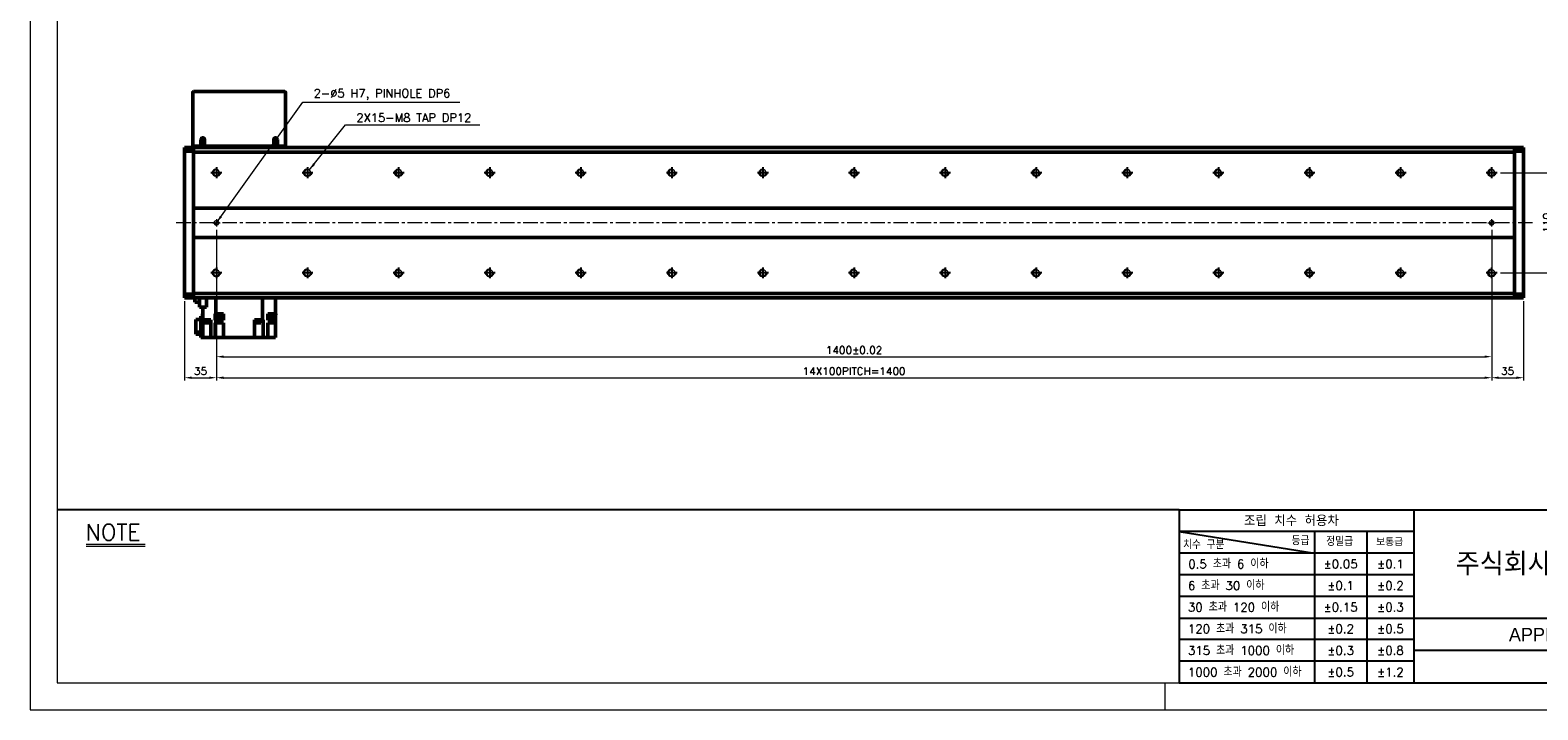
# Model space of a CAD drawing. Header units: millimetres. Extents: x 46547 to 49038, y 6223 to 10291.
# Tile 1 of 5: x 46547 to 48202, y 8529 to 9275. Entities that reach past the tile are written whole.
import ezdxf
from ezdxf.enums import TextEntityAlignment as Align

# ---------------------------------------------------------------- set-up
doc = ezdxf.new("R2010")
doc.units = ezdxf.units.MM
doc.header["$LTSCALE"] = 0.5
doc.linetypes.add('CENTER', pattern=[50.8, 31.75, -6.35, 6.35, -6.35])
doc.layers.get('0').update_dxf_attribs({"lineweight": 20})
for name, color, linetype, lineweight in [('1', 1, 'CENTER', 13), ('4', 4, 'Continuous', 13), ('외형선(ISO)', 7, 'Continuous', 50)]:
    doc.layers.add(name, color=color, linetype=linetype, lineweight=lineweight)
for name, color, linetype in [('3', 3, 'Continuous'), ('C', 1, 'CENTER'), ('DIM', 4, 'Continuous')]:
    doc.layers.add(name, color=color, linetype=linetype)
doc.styles.add('ACISOGDT', font='amgdt.shx')
doc.styles.add('DSR TEXT', font='romans.shx', dxfattribs={"bigfont": 'whgtxt.shx'})
doc.styles.get("Standard").update_dxf_attribs({"font": 'romans.shx', "bigfont": 'whgtxt.shx'})
doc.dimstyles.new('DSR', dxfattribs={"dimscale": 2, "dimtxt": 3, "dimasz": 3, "dimexe": 0.5, "dimexo": 0.5, "dimgap": 0.5, "dimtad": 1, "dimdsep": 46, "dimtxsty": 'Standard', "dimcen": 2.5, "dimclrd": 4, "dimclre": 4, "dimclrt": 2, "dimadec": 0, "dimazin": 2, "dimtfac": 1, "dimtmove": 0, "dimatfit": 3, "dimfxl": 0, "dimlwd": -1, "dimlwe": -1, "dimarcsym": 0})

# ---------------------------------------------------------------- blocks, each defined once
blk = doc.blocks.new('A$C13F00394')
for p, q in [((-202.34, 25.67), (-191.42, 25.67)), ((-202.34, 25.3), (-191.42, 25.3))]:
    blk.add_line(p, q)
at = {"layer": '3'}
for p, q in [((0, 32), (-207.68, 32)), ((0, 32), (202.32, 32)), ((0, 32), (0, 0)), ((43.43, 32), (43.43, 0)), ((0, 28), (25, 24)), ((43.43, 28), (0, 28)), ((25, 28), (25, 0)), ((34.7, 28), (34.7, 0)), ((43.43, 24), (0, 24)), ((43.43, 20), (0, 20)), ((43.43, 16), (0, 16)), ((0, 12), (129.32, 12)), ((43.43, 8), (0, 8)), ((97.32, 6), (43.43, 6)), ((43.43, 4), (0, 4)), ((0, 0), (202.32, 0))]:
    blk.add_line(p, q, dxfattribs=at)
at = {"color": 0, "style": 'DSR TEXT'}
for s, height, p in [('조립 치수 허용차', 2, (11.97, 29.02)), ('치수 구분', 1.5, (0.69, 24.78)), ('등급', 1.5, (20.77, 25.52)), ('정밀급', 1.5, (27.18, 25.37)), ('보통급', 1.3, (36.41, 25.38)), (' 0.5 초과 6 이하', 1.6, (0.56, 21.19)), (' 6 초과 30 이하', 1.6, (0.49, 17.19)), (' 30 초과 120 이하', 1.6, (0.49, 13.19)), (' 120 초과 315 이하', 1.6, (0.49, 9.19)), (' 315 초과 1000 이하', 1.6, (0.49, 5.19)), (' 1000 초과 2000 이하', 1.6, (0.49, 1.19))]:
    blk.add_text(s, height=height, dxfattribs=at).set_placement(p)
at = {"color": 7, "style": 'ACISOGDT'}
blk.add_text('APPROVED', height=2.5, dxfattribs=at).set_placement((70.28, 8.93), align=Align.MIDDLE_CENTER)
at = {"color": 7, "insert": (70.37, 22), "char_height": 4.2, "attachment_point": 5, "style": 'DSR TEXT'}
blk.add_mtext('주식회사 디에스알', dxfattribs=at)
at = {"color": 0, "char_height": 1.6, "attachment_point": 5, "style": 'DSR TEXT'}
for s, insert in [('%%P0.05', (29.85, 22)), ('%%P0.1', (39.07, 22)), ('%%P0.1', (29.85, 18)), ('%%P0.2', (39.07, 18)), ('%%P0.15', (29.85, 14)), ('%%P0.3', (39.07, 14)), ('%%P0.2', (29.85, 10)), ('%%P0.5', (39.07, 10)), ('%%P0.3', (29.85, 6)), ('%%P0.8', (39.07, 6)), ('%%P0.5', (29.85, 2)), ('%%P1.2', (39.07, 2))]:
    blk.add_mtext(s, dxfattribs=dict(at, insert=insert))
at = {"layer": '4', "color": 0, "style": 'DSR TEXT'}
blk.add_text('NOTE', height=3, dxfattribs=at).set_placement((-202.39, 26.38))
blk = doc.blocks.new('A$C1C1952E1')
at = {"color": 1}
blk.add_lwpolyline([(0, 0), (420, 0), (420, 297), (0, 297)], close=True, dxfattribs=at)
at = {"color": 3}
blk.add_lwpolyline([(5, 5), (415, 5), (415, 292), (5, 292)], close=True, dxfattribs=at)
blk = doc.blocks.new('A$C33E56CC6')
h = blk.add_hatch()
h.set_pattern_fill('ANSI31', color=256, style=0)
h.set_pattern_definition([(45, (-7065.45672, -6508.5399), (-0.0883883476, 0.0883883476), [])])
h.paths.add_polyline_path([(4, 6.5, 0.414214), (1.5, 4), (4, 4)])
h.paths.add_polyline_path([(6.5, 4), (4, 4), (4, 1.5, 0.414214)])
blk.add_circle((4, 4), 2.5)
at = {"layer": '1'}
for p, q in [((0, 4), (8, 4)), ((4, 0), (4, 8))]:
    blk.add_line(p, q, dxfattribs=at)
blk = doc.blocks.new('tap8')
blk.add_circle((0, 0), 3.4)
at = {"layer": 'C', "color": 1, "linetype": 'CENTER'}
for p, q in [((-6, 0), (6, 0)), ((0, -6), (0, 6))]:
    blk.add_line(p, q, dxfattribs=at)
at = {"layer": 'DIM', "color": 3}
blk.add_arc((0, 0), 4, 263.8455, 189.4314, dxfattribs=at)
blk = doc.blocks.new('*D82')
at = {"color": 1, "linetype": 'ByBlock'}
for p, q in [((48160.8, 9118.8), (48222, 9118.8)), ((48219, 9016.6), (48219, 9111)), ((48160.8, 9008.8), (48222, 9008.8))]:
    blk.add_line(p, q, dxfattribs=at)
at = {"color": 1}
for points in [[(48217.7, 9111), (48220.3, 9111), (48219, 9118.8)], [(48217.7, 9016.6), (48220.3, 9016.6), (48219, 9008.8)]]:
    blk.add_solid(points, dxfattribs=at)
at = {"layer": 'Defpoints', "color": 0}
for p in [(48157.2, 9118.8), (48219, 9118.8), (48157.2, 9008.8)]:
    blk.add_point(p, dxfattribs=at)
at = {"color": 3, "insert": (48211.8, 9063.8), "char_height": 8.4, "attachment_point": 5, "rotation": 90, "style": 'DSR TEXT'}
blk.add_mtext('110', dxfattribs=at)
blk = doc.blocks.new('*D83')
at = {"color": 1, "linetype": 'ByBlock'}
for p, q in [((46751.2, 8999.2), (46751.2, 8890.7)), ((46716.2, 8977.7), (46716.2, 8890.7)), ((46724, 8893.7), (46743.4, 8893.7))]:
    blk.add_line(p, q, dxfattribs=at)
at = {"color": 1}
for points in [[(46724, 8895), (46724, 8892.4), (46716.2, 8893.7)], [(46743.4, 8895), (46743.4, 8892.4), (46751.2, 8893.7)]]:
    blk.add_solid(points, dxfattribs=at)
at = {"layer": 'Defpoints', "color": 0}
for p in [(46751.2, 9002.8), (46716.2, 8981.3), (46751.2, 8893.7)]:
    blk.add_point(p, dxfattribs=at)
at = {"color": 3, "insert": (46733.7, 8900.9), "char_height": 8.4, "attachment_point": 5, "style": 'DSR TEXT'}
blk.add_mtext('35', dxfattribs=at)
blk = doc.blocks.new('*D84')
at = {"color": 1, "linetype": 'ByBlock'}
for p, q in [((46751.2, 8999.2), (46751.2, 8890.7)), ((48151.2, 8999.2), (48151.2, 8890.7)), ((46759, 8893.7), (48143.4, 8893.7))]:
    blk.add_line(p, q, dxfattribs=at)
at = {"color": 1}
for points in [[(46759, 8895), (46759, 8892.4), (46751.2, 8893.7)], [(48143.4, 8895), (48143.4, 8892.4), (48151.2, 8893.7)]]:
    blk.add_solid(points, dxfattribs=at)
at = {"layer": 'Defpoints', "color": 0}
for p in [(46751.2, 9002.8), (48151.2, 9002.8), (48151.2, 8893.7)]:
    blk.add_point(p, dxfattribs=at)
at = {"color": 3, "insert": (47451.2, 8900.9), "char_height": 8.4, "attachment_point": 5, "style": 'DSR TEXT'}
blk.add_mtext('14X100PITCH=1400', dxfattribs=at)
blk = doc.blocks.new('*D85')
at = {"color": 1, "linetype": 'ByBlock'}
for p, q in [((48151.2, 8999.2), (48151.2, 8890.7)), ((48186.2, 8977.7), (48186.2, 8890.7)), ((48159, 8893.7), (48178.4, 8893.7))]:
    blk.add_line(p, q, dxfattribs=at)
at = {"color": 1}
for points in [[(48159, 8895), (48159, 8892.4), (48151.2, 8893.7)], [(48178.4, 8895), (48178.4, 8892.4), (48186.2, 8893.7)]]:
    blk.add_solid(points, dxfattribs=at)
at = {"layer": 'Defpoints', "color": 0}
for p in [(48151.2, 9002.8), (48186.2, 8981.3), (48186.2, 8893.7)]:
    blk.add_point(p, dxfattribs=at)
at = {"color": 3, "insert": (48168.7, 8900.9), "char_height": 8.4, "attachment_point": 5, "style": 'DSR TEXT'}
blk.add_mtext('35', dxfattribs=at)
blk = doc.blocks.new('*D86')
at = {"color": 1, "linetype": 'ByBlock'}
for p, q in [((46751.2, 9056.2), (46751.2, 8913.8)), ((48151.2, 9056.2), (48151.2, 8913.8)), ((46759, 8916.8), (48143.4, 8916.8))]:
    blk.add_line(p, q, dxfattribs=at)
at = {"color": 1}
for points in [[(46759, 8918.1), (46759, 8915.5), (46751.2, 8916.8)], [(48143.4, 8918.1), (48143.4, 8915.5), (48151.2, 8916.8)]]:
    blk.add_solid(points, dxfattribs=at)
at = {"layer": 'Defpoints', "color": 0}
for p in [(46751.2, 9059.8), (48151.2, 9059.8), (48151.2, 8916.8)]:
    blk.add_point(p, dxfattribs=at)
at = {"color": 3, "insert": (47451.2, 8924), "char_height": 8.4, "attachment_point": 5, "style": 'DSR TEXT'}
blk.add_mtext('1400%%P0.02', dxfattribs=at)

msp = doc.modelspace()

# ---------------------------------------------------------------- linework, layer by layer
at = {"color": 1}
msp.add_line((47792.37032, 8558.65502), (47792.37032, 8528.99552), dxfattribs=at)
at = {"layer": '1'}
msp.add_line((48196.15234, 9063.84756), (46706.15234, 9063.84756), dxfattribs=at)
at = {"layer": '3'}
msp.add_line((47808.28287, 8558.65502), (49008.40982, 8558.65502), dxfattribs=at)
at = {"layer": '외형선(ISO)'}
for p, q in [((46725.15234, 9147.84756), (46725.15234, 9206.84756)), ((46726.15234, 9207.84756), (46826.15234, 9207.84756)), ((46827.15234, 9206.84756), (46827.15234, 9147.84756)), ((46734.15234, 9155.34756), (46734.15234, 9147.84756)), ((46738.15234, 9147.84756), (46738.15234, 9155.34756)), ((46814.15234, 9155.34756), (46814.15234, 9147.84756)), ((46818.15234, 9147.84756), (46818.15234, 9155.34756)), ((46716.15234, 9145.46889), (46716.15234, 9146.34757)), ((46726.15234, 9146.34757), (46716.15234, 9146.34757)), ((46716.15234, 9145.46889), (46716.15234, 9142.34757)), ((46726.15234, 9142.34757), (46716.15234, 9142.34757)), ((46716.15234, 9142.34757), (46716.15234, 8985.34757)), ((46725.15234, 9147.84756), (46726.15234, 9147.84756)), ((46726.15234, 9147.84756), (46726.15234, 9146.34757)), ((46726.15234, 9147.84756), (46734.15234, 9147.84756)), ((46726.15234, 9146.34757), (46726.15234, 9145.46889)), ((46726.15234, 9145.46889), (46726.15234, 9146.34756)), ((46726.15234, 9146.34756), (48176.15234, 9146.34756)), ((46726.15234, 9145.46889), (46726.15234, 9141.34756)), ((46726.15234, 9142.34757), (46726.15234, 9145.46889)), ((46726.15234, 9141.34756), (46726.15234, 9079.84756)), ((48176.15234, 9141.34756), (46726.15234, 9141.34756)), ((46734.15234, 9147.84756), (46738.15234, 9147.84756)), ((46738.15234, 9147.84756), (46814.15234, 9147.84756)), ((46814.15234, 9147.84756), (46818.15234, 9147.84756)), ((46818.15234, 9147.84756), (46826.15234, 9147.84756)), ((46826.15234, 9147.84756), (46826.15234, 9146.34756)), ((46826.15234, 9147.84756), (46827.15234, 9147.84756)), ((48176.15234, 9146.34756), (48176.15234, 9145.46889)), ((48176.15234, 9146.34756), (48186.15234, 9146.34756)), ((48176.15234, 9145.46889), (48176.15234, 9146.34756)), ((48176.15234, 9141.34756), (48176.15234, 9145.46889)), ((48176.15234, 9145.46889), (48176.15234, 9142.34756)), ((48186.15234, 9142.34756), (48176.15234, 9142.34756)), ((48176.15234, 9079.84756), (48176.15234, 9141.34756)), ((48186.15234, 9146.34756), (48186.15234, 9145.46889)), ((48186.15234, 9142.34756), (48186.15234, 9145.46889)), ((48186.15234, 8985.34756), (48186.15234, 9142.34756)), ((46726.15234, 9079.84756), (46726.15234, 9078.99401)), ((46726.15234, 9079.84756), (48176.15234, 9079.84756)), ((46726.15234, 9078.99401), (46726.15234, 9078.64046)), ((46726.15234, 9078.64046), (46726.15234, 9049.05467)), ((46726.15234, 9049.05467), (46726.15234, 9078.64046)), ((48176.15234, 9078.99401), (48176.15234, 9079.84756)), ((48176.15234, 9078.64046), (48176.15234, 9078.99401)), ((48176.15234, 9049.05467), (48176.15234, 9078.64046)), ((48176.15234, 9078.64046), (48176.15234, 9049.05467)), ((46726.15234, 9049.05467), (46726.15234, 9048.70112)), ((46726.15234, 9048.70112), (46726.15234, 9047.84756)), ((46726.15234, 9047.84756), (46726.15234, 8986.34756)), ((48176.15234, 9047.84756), (46726.15234, 9047.84756)), ((48176.15234, 9048.70112), (48176.15234, 9049.05467)), ((48176.15234, 9047.84756), (48176.15234, 9048.70112)), ((48176.15234, 8986.34756), (48176.15234, 9047.84756)), ((46716.15234, 8985.34757), (46726.15234, 8985.34757)), ((46716.15234, 8985.34757), (46716.15234, 8982.22625)), ((46716.15234, 8981.34757), (46716.15234, 8982.22625)), ((46726.15234, 8981.34757), (46716.15234, 8981.34757)), ((46726.15234, 8986.34756), (46726.15234, 8982.22624)), ((46726.15234, 8986.34756), (48176.15234, 8986.34756)), ((46726.15234, 8982.22625), (46726.15234, 8985.34757)), ((46726.15234, 8982.22625), (46726.15234, 8981.34757)), ((46726.15234, 8981.34756), (46726.15234, 8982.22624)), ((46726.15234, 8981.34756), (48176.15234, 8981.34756)), ((46727.35234, 8976.52256), (46727.35234, 8981.34756)), ((46727.35234, 8976.52256), (46732.75234, 8976.52256)), ((46732.75234, 8981.34756), (46732.75234, 8971.19756)), ((46740.18089, 8971.19756), (46740.18089, 8981.34756)), ((46750.48615, 8963.84756), (46750.48615, 8981.34756)), ((46801.81852, 8981.34756), (46801.81852, 8957.34756)), ((46816.15234, 8981.34756), (46816.15234, 8963.84756)), ((48176.15234, 8982.22624), (48176.15234, 8986.34756)), ((48176.15234, 8985.34756), (48186.15234, 8985.34756)), ((48176.15234, 8985.34756), (48176.15234, 8982.22624)), ((48176.15234, 8982.22624), (48176.15234, 8981.34756)), ((48176.15234, 8981.34756), (48176.15234, 8982.22624)), ((48176.15234, 8981.34756), (48186.15234, 8981.34756)), ((48186.15234, 8982.22624), (48186.15234, 8985.34756)), ((48186.15234, 8982.22624), (48186.15234, 8981.34756)), ((46728.65234, 8943.8575), (46728.65234, 8957.75315)), ((46728.65234, 8957.75315), (46734.15234, 8957.75315)), ((46732.75234, 8971.19756), (46740.18089, 8971.19756)), ((46734.15234, 8937.84756), (46734.15234, 8961.34756)), ((46734.15234, 8961.34756), (46736.15234, 8961.34756)), ((46736.15234, 8963.84756), (46735.93244, 8963.84756)), ((46735.93244, 8963.84756), (46735.93244, 8962.84756)), ((46735.93244, 8962.84756), (46736.15234, 8962.84756)), ((46736.15234, 8971.19756), (46736.15234, 8957.34756)), ((46736.15234, 8937.84756), (46736.15234, 8957.34756)), ((46736.15234, 8957.34756), (46744.70849, 8957.34756)), ((46737.5914, 8956.84756), (46737.5914, 8957.34756)), ((46737.5914, 8956.84756), (46743.5914, 8956.84756)), ((46737.6414, 8956.14756), (46737.6414, 8956.84756)), ((46737.6414, 8956.14756), (46743.5414, 8956.14756)), ((46737.8414, 8954.14756), (46737.8414, 8956.14756)), ((46743.3414, 8954.14756), (46743.3414, 8956.14756)), ((46743.5414, 8956.14756), (46743.5414, 8956.84756)), ((46743.5914, 8956.84756), (46743.5914, 8957.34756)), ((46745.05234, 8957.34756), (46744.70849, 8957.34756)), ((46745.05234, 8937.84756), (46745.05234, 8957.34756)), ((46749.8277, 8963.84756), (46750.48615, 8963.84756)), ((46749.8277, 8961.84756), (46749.8277, 8963.84756)), ((46749.83039, 8961.84756), (46749.8277, 8961.84756)), ((46749.83039, 8956.84756), (46749.83039, 8961.84756)), ((46750.94172, 8961.84756), (46749.83039, 8961.84756)), ((46750.48615, 8956.84756), (46749.83039, 8956.84756)), ((46750.48615, 8963.84756), (46753.16779, 8963.84756)), ((46750.48615, 8956.84756), (46750.48615, 8953.84756)), ((46758.95234, 8956.84756), (46750.48615, 8956.84756)), ((46750.64172, 8963.84756), (46750.64172, 8962.84756)), ((46750.64172, 8962.84756), (46758.24172, 8962.84756)), ((46750.94172, 8962.84756), (46750.94172, 8960.24756)), ((46750.94172, 8960.24756), (46757.94172, 8960.24756)), ((46755.71564, 8963.84756), (46753.16779, 8963.84756)), ((46755.71564, 8963.84756), (46758.95376, 8963.84756)), ((46757.94172, 8962.84756), (46757.94172, 8960.24756)), ((46757.94172, 8961.84756), (46758.95234, 8961.84756)), ((46758.24172, 8963.84756), (46758.24172, 8962.84756)), ((46758.95234, 8956.84756), (46758.95234, 8961.84756)), ((46758.95376, 8961.84756), (46758.95234, 8961.84756)), ((46758.95376, 8961.84756), (46758.95376, 8963.84756)), ((46801.81852, 8957.34756), (46792.85234, 8957.34756)), ((46792.85234, 8957.34756), (46792.85234, 8937.84756)), ((46794.35091, 8956.84756), (46794.35091, 8957.34756)), ((46794.35091, 8956.84756), (46800.35091, 8956.84756)), ((46794.40091, 8956.14756), (46794.40091, 8956.84756)), ((46794.40091, 8956.14756), (46800.30091, 8956.14756)), ((46794.60091, 8954.14756), (46794.60091, 8956.14756)), ((46800.10091, 8954.14756), (46800.10091, 8956.14756)), ((46800.30091, 8956.14756), (46800.30091, 8956.84756)), ((46800.35091, 8956.84756), (46800.35091, 8957.34756)), ((46801.81852, 8957.34756), (46802.48501, 8957.34756)), ((46802.51945, 8957.34756), (46802.48501, 8957.34756)), ((46802.51945, 8957.34756), (46802.51945, 8937.84756)), ((46807.71328, 8963.84756), (46816.15234, 8963.84756)), ((46807.71328, 8963.84756), (46807.71328, 8961.84756)), ((46807.75234, 8961.84756), (46807.71328, 8961.84756)), ((46807.75234, 8961.84756), (46807.75234, 8956.84756)), ((46807.75234, 8961.84756), (46809.07224, 8961.84756)), ((46816.15234, 8956.84756), (46807.75234, 8956.84756)), ((46808.77224, 8963.84756), (46808.77224, 8962.84756)), ((46808.77224, 8962.84756), (46816.37224, 8962.84756)), ((46809.07224, 8962.84756), (46809.07224, 8960.24756)), ((46809.07224, 8960.24756), (46816.07224, 8960.24756)), ((46816.07224, 8962.84756), (46816.07224, 8960.24756)), ((46816.15234, 8961.84756), (46816.07224, 8961.84756)), ((46816.37224, 8963.84756), (46816.15234, 8963.84756)), ((46816.15234, 8961.84756), (46816.15234, 8962.84756)), ((46816.15234, 8961.84756), (46816.15234, 8956.84756)), ((46816.15234, 8956.84756), (46816.15234, 8953.84756)), ((46816.37224, 8963.84756), (46816.37224, 8962.84756)), ((46728.65234, 8941.54198), (46728.65234, 8943.8575)), ((46728.65234, 8943.8575), (46734.15234, 8943.8575)), ((46734.15234, 8941.54198), (46728.65234, 8941.54198)), ((46737.8414, 8954.14756), (46743.3414, 8954.14756)), ((46749.83039, 8953.84756), (46750.48615, 8953.84756)), ((46749.83039, 8953.84756), (46749.83039, 8937.84756)), ((46750.48615, 8953.84756), (46758.95234, 8953.84756)), ((46758.95234, 8953.84756), (46758.95234, 8937.84756)), ((46794.60091, 8954.14756), (46800.10091, 8954.14756)), ((46807.75234, 8953.84756), (46816.15234, 8953.84756)), ((46807.75234, 8953.84756), (46807.75234, 8937.84756)), ((46816.15234, 8937.84756), (46816.15234, 8953.84756)), ((46734.15234, 8937.84756), (46736.15234, 8937.84756)), ((46740.55234, 8937.84756), (46736.15234, 8937.84756)), ((46745.05234, 8937.84756), (46740.55234, 8937.84756)), ((46749.81967, 8937.84756), (46745.05234, 8937.84756)), ((46749.81967, 8937.84756), (46749.83039, 8937.84756)), ((46749.83039, 8937.84756), (46754.95234, 8937.84756)), ((46758.95234, 8937.84756), (46754.95234, 8937.84756)), ((46758.95234, 8937.84756), (46792.85234, 8937.84756)), ((46797.35234, 8937.84756), (46792.85234, 8937.84756)), ((46797.35234, 8937.84756), (46802.51945, 8937.84756)), ((46807.59618, 8937.84756), (46802.51945, 8937.84756)), ((46807.59618, 8937.84756), (46807.75234, 8937.84756)), ((46811.75234, 8937.84756), (46807.75234, 8937.84756)), ((46811.75234, 8937.84756), (46816.15234, 8937.84756))]:
    msp.add_line(p, q, dxfattribs=at)
for centre in [(46736.15234, 9155.34756), (46816.15234, 9155.34756)]:
    msp.add_circle(centre, 1.2295, dxfattribs=at)
for centre, radius, start, end in [((46726.15234, 9206.84756), 1, 90, 180), ((46826.15234, 9206.84756), 1, 0, 90), ((46736.15234, 9155.34756), 2, 0, 180), ((46816.15234, 9155.34756), 2, 0, 180)]:
    msp.add_arc(centre, radius, start, end, dxfattribs=at)

# ---------------------------------------------------------------- block references
at = {"xscale": 5.931900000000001, "yscale": 5.931900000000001, "zscale": 5.931900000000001}
for name, p in [('A$C1C1952E1', (46546.67132, 8528.99552)), ('A$C13F00394', (47808.28288, 8558.65502))]:
    msp.add_blockref(name, p, dxfattribs=at)
at = {"xscale": -1}
for name, p, rotation in [('tap8', (46751.15234, 9118.84756), 90), ('tap8', (46851.15234, 9118.84756), 90), ('tap8', (46951.15234, 9118.84756), 90), ('tap8', (47051.15234, 9118.84756), 90), ('tap8', (47151.15234, 9118.84756), 90), ('tap8', (47251.15234, 9118.84756), 90), ('tap8', (47351.15234, 9118.84756), 90), ('tap8', (47451.15234, 9118.84756), 90), ('tap8', (47551.15234, 9118.84756), 90), ('tap8', (47651.15234, 9118.84756), 90), ('tap8', (47751.15234, 9118.84756), 90), ('tap8', (47851.15234, 9118.84756), 90), ('tap8', (47951.15234, 9118.84756), 90), ('tap8', (48051.15234, 9118.84756), 90), ('tap8', (48151.15234, 9118.84756), 90), ('A$C33E56CC6', (46747.15233, 9067.84756), 180), ('A$C33E56CC6', (48147.15233, 9067.84756), 180), ('tap8', (46751.15234, 9008.84756), 90), ('tap8', (46851.15234, 9008.84756), 90), ('tap8', (46951.15234, 9008.84756), 90), ('tap8', (47051.15234, 9008.84756), 90), ('tap8', (47151.15234, 9008.84756), 90), ('tap8', (47251.15234, 9008.84756), 90), ('tap8', (47351.15234, 9008.84756), 90), ('tap8', (47451.15234, 9008.84756), 90), ('tap8', (47551.15234, 9008.84756), 90), ('tap8', (47651.15234, 9008.84756), 90), ('tap8', (47751.15234, 9008.84756), 90), ('tap8', (47851.15234, 9008.84756), 90), ('tap8', (47951.15234, 9008.84756), 90), ('tap8', (48051.15234, 9008.84756), 90), ('tap8', (48151.15234, 9008.84756), 90)]:
    msp.add_blockref(name, p, dxfattribs=dict(at, rotation=rotation))

# ---------------------------------------------------------------- texts
at = {"color": 3, "char_height": 9.24, "attachment_point": 1, "style": 'DSR TEXT'}
for s, insert in [('2-%%C5 H7, PINHOLE DP6', (46857.93099, 9210.64412)), ('2X15-M8 TAP DP12', (46904.76964, 9183.86948))]:
    msp.add_mtext(s, dxfattribs=dict(at, insert=insert))

# ---------------------------------------------------------------- dimensions: what is measured, and where the dimension line sits
dim = msp.add_linear_dim(base=(48219.02754, 9118.84756), p1=(48157.19931, 9008.84756), p2=(48157.19931, 9118.84756), angle=270, dimstyle='DSR', override={"dimscale": 3, "dimtxt": 2.8, "dimasz": 2.600136, "dimexe": 1, "dimexo": 1.2, "dimgap": 1, "dimdec": 4, "dimtxsty": 'DSR TEXT', "dimclrd": 1, "dimclre": 1, "dimclrt": 3, "dimtdec": 4, "dimtix": 1})
dim.commit()
dim.dimension.update_dxf_attribs({"geometry": '*D82', "text_midpoint": (48211.82754, 9063.84756)})
for base, p1, p2, text, picture, middle in [((48151.15234, 8916.81257), (46751.15234, 9059.84756), (48151.15234, 9059.84756), '<>%%P0.02', '*D86', (47451.15234, 8924.01257)), ((48151.15234, 8893.68663), (46751.15234, 9002.80059), (48151.15234, 9002.80059), '14X100PITCH=<>', '*D84', (47451.15234, 8900.88663))]:
    dim = msp.add_linear_dim(base=base, p1=p1, p2=p2, text=text, dimstyle='DSR', override={"dimscale": 3, "dimtxt": 2.8, "dimasz": 2.600136, "dimexe": 1, "dimexo": 1.2, "dimgap": 1, "dimdec": 4, "dimtxsty": 'DSR TEXT', "dimclrd": 1, "dimclre": 1, "dimclrt": 3, "dimtdec": 4, "dimtix": 1})
    dim.commit()
    dim.dimension.update_dxf_attribs({"geometry": picture, "text_midpoint": middle})
for base, p1, p2, picture, middle in [((46751.15234, 8893.68663), (46716.15234, 8981.34757), (46751.15234, 9002.80059), '*D83', (46733.65234, 8900.88663)), ((48186.15234, 8893.68663), (48151.15234, 9002.80059), (48186.15234, 8981.34756), '*D85', (48168.65234, 8900.88663))]:
    dim = msp.add_linear_dim(base=base, p1=p1, p2=p2, dimstyle='DSR', override={"dimscale": 3, "dimtxt": 2.8, "dimasz": 2.600136, "dimexe": 1, "dimexo": 1.2, "dimgap": 1, "dimdec": 4, "dimtxsty": 'DSR TEXT', "dimclrd": 1, "dimclre": 1, "dimclrt": 3, "dimtdec": 4, "dimtix": 1})
    dim.commit()
    dim.dimension.update_dxf_attribs({"geometry": picture, "text_midpoint": middle})

# ---------------------------------------------------------------- leaders
at = {"annotation_type": 0, "has_hookline": 1, "hookline_direction": 0}
for points, text_width in [([(46751.15234, 9063.84756), (46846.05055, 9196.34412), (46854.63099, 9196.34412)], 160.4625), ([(46853.017, 9121.69063), (46892.88919, 9171.32948), (46901.46964, 9171.32948)], 135.575)]:
    msp.add_leader(points, dimstyle='DSR', override={"dimscale": 3.3, "dimtxt": 2.8, "dimasz": 2.600136, "dimexe": 1, "dimexo": 1.2, "dimgap": 1, "dimdec": 4, "dimtxsty": 'DSR TEXT', "dimclrd": 1, "dimclre": 1, "dimclrt": 3, "dimtdec": 4, "dimtix": 1}, dxfattribs=dict(at, text_width=text_width))

doc.saveas('drawing.dxf')
